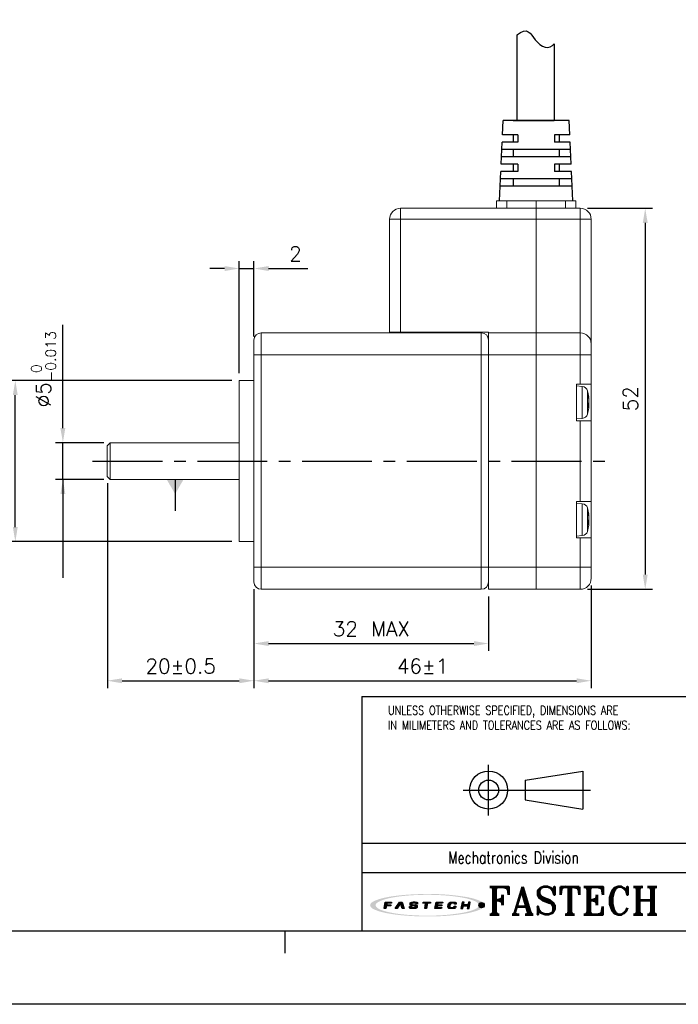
# Model space of a CAD drawing. Header units: millimetres. Extents: x 0 to 297, y 0 to 210.
# Tile 2 of 4: x 112 to 202, y 0 to 134. Entities that reach past the tile are written whole.
import ezdxf

# ---------------------------------------------------------------- set-up
doc = ezdxf.new("R2010")
doc.units = ezdxf.units.MM
doc.header["$PDSIZE"] = -1
doc.linetypes.add('CENTER2', pattern=[28.575, 19.05, -3.175, 3.175, -3.175])
for name, color, linetype in [('LAYER_2', 1, 'Continuous'), ('LAYER_4', 3, 'Continuous'), ('SHEET', 1, 'Continuous')]:
    doc.layers.add(name, color=color, linetype=linetype)
doc.styles.add('SHEET1', font='ROMANS.SHX', dxfattribs={"width": 0.8, "height": 3})
doc.styles.add('SHEET3', font='ROMANT.SHX', dxfattribs={"height": 3})
doc.styles.get("Standard").update_dxf_attribs({"font": 'txt.shx', "bigfont": 'whgtxt.shx'})
doc.dimstyles.new('ISO-25', dxfattribs={"dimtxt": 2.5, "dimasz": 2.5, "dimexe": 1.25, "dimexo": 0.625, "dimtad": 1, "dimtxsty": 'Standard', "dimcen": 2.5, "dimadec": 0, "dimazin": 0, "dimtfac": 1, "dimtmove": 0, "dimatfit": 3, "dimfxl": 0, "dimarcsym": 0})

# ---------------------------------------------------------------- blocks, each defined once
blk = doc.blocks.new('AI9-BLK2')
at = {"layer": 'LAYER_4'}
h = blk.add_hatch(color=12, dxfattribs=at)
edge = h.paths.add_edge_path()
edge.add_spline(control_points=[(66.5, 0), (66.5, -3.5), (61.3, -5.3), (58.7, -6.3), (52, -8.8), (44.8, -10), (37.7, -11), (17.3, -13.9), (-3.7, -14.1), (-24.3, -12.5), (-32.9, -11.8), (-41.6, -10.8), (-50, -8.9), (-54.9, -7.7), (-60.6, -6.4), (-64.7, -3.2), (-73, 3.4), (-52.4, 8.3), (-49.2, 9), (-40.6, 10.9), (-31.8, 11.9), (-23.1, 12.6), (-12.4, 13.4), (-1.5, 13.6), (9.2, 13.3), (19.1, 13), (29, 12.3), (38.8, 10.9), (45.7, 9.9), (52.7, 8.7), (59.3, 6.1), (61.8, 5.2), (66.5, 3.3), (66.5, 0), (66.6, -0.8), (73.6, -0.7), (73.6, 0), (73.5, 3.5), (68.7, 5.4), (66.1, 6.4), (59.6, 9), (52.6, 10.3), (45.8, 11.3), (24.9, 14.6), (3.4, 15.1), (-17.7, 14), (-27.4, 13.6), (-37.2, 12.7), (-46.8, 11.2), (-53.5, 10.1), (-60.4, 8.7), (-66.7, 6.1), (-69.1, 5.1), (-73.9, 3.1), (-73.6, -0.3), (-73.4, -3.7), (-68.1, -5.6), (-65.5, -6.6), (-58.9, -9.2), (-51.8, -10.4), (-44.8, -11.5), (-35, -13), (-25, -13.7), (-15.1, -14.2), (5.8, -15), (27.1, -14.4), (47.8, -11), (54.2, -9.9), (60.6, -8.6), (66.6, -6.1), (69.1, -5.1), (73.5, -3.2), (73.6, 0), (73.6, 0.8), (66.6, 0.9), (66.5, 0)], knot_values=[0, 0, 0, 0, 1, 1, 1, 2, 2, 2, 3, 3, 3, 4, 4, 4, 5, 5, 5, 6, 6, 6, 7, 7, 7, 8, 8, 8, 9, 9, 9, 10, 10, 10, 11, 11, 11, 12, 12, 12, 13, 13, 13, 14, 14, 14, 15, 15, 15, 16, 16, 16, 17, 17, 17, 18, 18, 18, 19, 19, 19, 20, 20, 20, 21, 21, 21, 22, 22, 22, 23, 23, 23, 24, 24, 24, 25, 25, 25, 25], degree=3, periodic=0)
blk = doc.blocks.new('AI9-BLK1')
at = {"layer": 'LAYER_4', "color": 7}
blk.add_blockref('AI9-BLK2', (0, 0), dxfattribs=at)
blk = doc.blocks.new('AI9-BLK3')
at = {"layer": 'LAYER_2'}
for points in [[(-55.6, -4.3), (-54.1, 4.2), (-45.8, 4.1), (-46, 2.8), (-51.9, 2.8), (-52.2, 0.7), (-46.8, 0.6), (-47, -0.8), (-52.4, -0.8), (-53.1, -4.3)], [(-41.4, -4.2), (-35.7, 4.2), (-32.1, 4.2), (-29.5, -4.1), (-32.2, -4.1), (-34.2, 2.7), (-38.7, -4.2)], [(-5.3, 4.2), (4.3, 4.1), (4.1, 2.7), (0.4, 2.7), (-0.8, -4.2), (-3.2, -4.2), (-2.1, 2.7), (-5.6, 2.7)], [(11.4, 4.2), (20, 4.1), (19.8, 2.8), (13.7, 2.8), (13.4, 0.8), (19, 0.7), (18.8, -0.6), (13.1, -0.6), (12.7, -2.7), (18.7, -2.8), (18.5, -4.2), (9.9, -4.2)], [(45, 4.2), (43.5, -4.1), (46, -4.2), (46.6, -0.6), (52.3, -0.7), (51.7, -4.2), (54.1, -4.2), (55.6, 4.2), (53.1, 4.2), (52.5, 0.8), (46.9, 0.8), (47.5, 4.2)]]:
    blk.add_hatch(color=12, dxfattribs=at).paths.add_polyline_path(points)
h = blk.add_hatch(color=12, dxfattribs=at)
edge = h.paths.add_edge_path()
edge.add_spline(control_points=[(-15.2, -1.5), (-15.2, -2.9), (-16.3, -2.9), (-17.5, -2.9), (-17.7, -2.9), (-18.2, -2.9), (-18.5, -2.9), (-20, -2.9), (-20.4, -2.7), (-20.4, -2.1), (-20.4, -1.9), (-20.4, -1.4), (-20.4, -1.4), (-20.4, -1.4), (-22.9, -1.4), (-22.9, -1.4), (-22.9, -1.4), (-22.9, -2.3), (-22.9, -2.5), (-22.9, -3.9), (-21.3, -4.3), (-19.8, -4.3), (-19.5, -4.3), (-17.1, -4.3), (-16.9, -4.3), (-14.1, -4.3), (-12.8, -3.1), (-12.8, -1.8), (-12.8, -1.7), (-12.8, -1.1), (-12.8, -1), (-12.8, 0.2), (-14.1, 0.7), (-16.1, 0.7), (-16.3, 0.7), (-17.5, 0.7), (-17.7, 0.7), (-19.1, 0.7), (-19.7, 0.9), (-19.6, 1.9), (-19.5, 2.9), (-18.4, 2.9), (-17.8, 2.9), (-17.6, 2.9), (-16.5, 2.9), (-16.2, 2.9), (-15, 2.9), (-14.8, 2.6), (-14.8, 2.3), (-14.8, 2.1), (-14.9, 1.7), (-14.9, 1.7), (-14.9, 1.7), (-12.3, 1.6), (-12.3, 1.6), (-12.3, 1.6), (-12.3, 2.6), (-12.3, 2.8), (-12.3, 3.9), (-14.1, 4.3), (-15.7, 4.3), (-16.8, 4.3), (-17.9, 4.3), (-18.2, 4.3), (-20.4, 4.3), (-22, 3.6), (-22.1, 2), (-22.1, 1.8), (-22.1, 1.3), (-22.1, 1.1), (-22.2, -0.1), (-20.7, -0.6), (-19.2, -0.6), (-19, -0.6), (-17.3, -0.7), (-17.1, -0.7), (-15.5, -0.7), (-15.2, -1.1), (-15.2, -1.5)], knot_values=[0, 0, 0, 0, 1, 1, 1, 2, 2, 2, 3, 3, 3, 4, 4, 4, 5, 5, 5, 6, 6, 6, 7, 7, 7, 8, 8, 8, 9, 9, 9, 10, 10, 10, 11, 11, 11, 12, 12, 12, 13, 13, 13, 14, 14, 14, 15, 15, 15, 16, 16, 16, 17, 17, 17, 18, 18, 18, 19, 19, 19, 20, 20, 20, 21, 21, 21, 22, 22, 22, 23, 23, 23, 24, 24, 24, 25, 25, 25, 26, 26, 26, 26], degree=3, periodic=0)
h = blk.add_hatch(color=12, dxfattribs=at)
edge = h.paths.add_edge_path()
edge.add_spline(control_points=[(35, 1.4), (35, 1.4), (37.4, 1.4), (37.4, 1.4), (37.4, 1.4), (37.5, 2), (37.5, 2.4), (37.5, 3.1), (37.3, 4.2), (34.5, 4.2), (34.2, 4.2), (32.2, 4.2), (31.6, 4.2), (28.5, 4.3), (27.4, 2.7), (27.2, 1.5), (27.1, 1), (26.8, -0.6), (26.7, -1.2), (26.5, -2.6), (26.6, -4.3), (30.1, -4.3), (30.5, -4.3), (31.7, -4.3), (32.2, -4.3), (34.9, -4.3), (36.6, -4), (36.9, -2.3), (36.9, -1.9), (37, -1.1), (37, -1.1), (37, -1.1), (34.6, -1.1), (34.6, -1.1), (34.6, -1.1), (34.6, -1.6), (34.6, -1.7), (34.4, -2.5), (33.8, -2.8), (32.5, -2.8), (32.2, -2.8), (31.2, -2.8), (30.8, -2.8), (29.4, -2.8), (29.1, -2.3), (29.2, -1.4), (29.2, -1), (29.5, 0.7), (29.5, 1.1), (29.8, 2.5), (30.7, 2.8), (31.7, 2.8), (32.2, 2.8), (33.4, 2.8), (33.7, 2.8), (34.7, 2.8), (35.1, 2.5), (35.1, 1.9), (35, 1.7), (35, 1.4), (35, 1.4)], knot_values=[0, 0, 0, 0, 1, 1, 1, 2, 2, 2, 3, 3, 3, 4, 4, 4, 5, 5, 5, 6, 6, 6, 7, 7, 7, 8, 8, 8, 9, 9, 9, 10, 10, 10, 11, 11, 11, 12, 12, 12, 13, 13, 13, 14, 14, 14, 15, 15, 15, 16, 16, 16, 17, 17, 17, 18, 18, 18, 19, 19, 19, 20, 20, 20, 20], degree=3, periodic=0)
at = {"layer": 'LAYER_2', "color": 12}
for points in [[(-55.6, -4.3), (-54.1, 4.2), (-45.8, 4.1), (-46, 2.8), (-51.9, 2.8), (-52.2, 0.7), (-46.8, 0.6), (-47, -0.8), (-52.4, -0.8), (-53.1, -4.3)], [(-41.4, -4.2), (-35.7, 4.2), (-32.1, 4.2), (-29.5, -4.1), (-32.2, -4.1), (-34.2, 2.7), (-38.7, -4.2)], [(-5.3, 4.2), (4.3, 4.1), (4.1, 2.7), (0.4, 2.7), (-0.8, -4.2), (-3.2, -4.2), (-2.1, 2.7), (-5.6, 2.7)], [(11.4, 4.2), (20, 4.1), (19.8, 2.8), (13.7, 2.8), (13.4, 0.8), (19, 0.7), (18.8, -0.6), (13.1, -0.6), (12.7, -2.7), (18.7, -2.8), (18.5, -4.2), (9.9, -4.2)], [(45, 4.2), (43.5, -4.1), (46, -4.2), (46.6, -0.6), (52.3, -0.7), (51.7, -4.2), (54.1, -4.2), (55.6, 4.2), (53.1, 4.2), (52.5, 0.8), (46.9, 0.8), (47.5, 4.2)]]:
    blk.add_lwpolyline(points, close=True, dxfattribs=at)
for points, knots in [([(-15.2, -1.5), (-15.2, -2.9), (-16.3, -2.9), (-17.5, -2.9), (-17.7, -2.9), (-18.2, -2.9), (-18.5, -2.9), (-20, -2.9), (-20.4, -2.7), (-20.4, -2.1), (-20.4, -1.9), (-20.4, -1.4), (-20.4, -1.4), (-20.4, -1.4), (-22.9, -1.4), (-22.9, -1.4), (-22.9, -1.4), (-22.9, -2.3), (-22.9, -2.5), (-22.9, -3.9), (-21.3, -4.3), (-19.8, -4.3), (-19.5, -4.3), (-17.1, -4.3), (-16.9, -4.3), (-14.1, -4.3), (-12.8, -3.1), (-12.8, -1.8), (-12.8, -1.7), (-12.8, -1.1), (-12.8, -1), (-12.8, 0.2), (-14.1, 0.7), (-16.1, 0.7), (-16.3, 0.7), (-17.5, 0.7), (-17.7, 0.7), (-19.1, 0.7), (-19.7, 0.9), (-19.6, 1.9), (-19.5, 2.9), (-18.4, 2.9), (-17.8, 2.9), (-17.6, 2.9), (-16.5, 2.9), (-16.2, 2.9), (-15, 2.9), (-14.8, 2.6), (-14.8, 2.3), (-14.8, 2.1), (-14.9, 1.7), (-14.9, 1.7), (-14.9, 1.7), (-12.3, 1.6), (-12.3, 1.6), (-12.3, 1.6), (-12.3, 2.6), (-12.3, 2.8), (-12.3, 3.9), (-14.1, 4.3), (-15.7, 4.3), (-16.8, 4.3), (-17.9, 4.3), (-18.2, 4.3), (-20.4, 4.3), (-22, 3.6), (-22.1, 2), (-22.1, 1.8), (-22.1, 1.3), (-22.1, 1.1), (-22.2, -0.1), (-20.7, -0.6), (-19.2, -0.6), (-19, -0.6), (-17.3, -0.7), (-17.1, -0.7), (-15.5, -0.7), (-15.2, -1.1), (-15.2, -1.5)], [0, 0, 0, 0, 1, 1, 1, 2, 2, 2, 3, 3, 3, 4, 4, 4, 5, 5, 5, 6, 6, 6, 7, 7, 7, 8, 8, 8, 9, 9, 9, 10, 10, 10, 11, 11, 11, 12, 12, 12, 13, 13, 13, 14, 14, 14, 15, 15, 15, 16, 16, 16, 17, 17, 17, 18, 18, 18, 19, 19, 19, 20, 20, 20, 21, 21, 21, 22, 22, 22, 23, 23, 23, 24, 24, 24, 25, 25, 25, 26, 26, 26, 26]), ([(35, 1.4), (35, 1.4), (37.4, 1.4), (37.4, 1.4), (37.4, 1.4), (37.5, 2), (37.5, 2.4), (37.5, 3.1), (37.3, 4.2), (34.5, 4.2), (34.2, 4.2), (32.2, 4.2), (31.6, 4.2), (28.5, 4.3), (27.4, 2.7), (27.2, 1.5), (27.1, 1), (26.8, -0.6), (26.7, -1.2), (26.5, -2.6), (26.6, -4.3), (30.1, -4.3), (30.5, -4.3), (31.7, -4.3), (32.2, -4.3), (34.9, -4.3), (36.6, -4), (36.9, -2.3), (36.9, -1.9), (37, -1.1), (37, -1.1), (37, -1.1), (34.6, -1.1), (34.6, -1.1), (34.6, -1.1), (34.6, -1.6), (34.6, -1.7), (34.4, -2.5), (33.8, -2.8), (32.5, -2.8), (32.2, -2.8), (31.2, -2.8), (30.8, -2.8), (29.4, -2.8), (29.1, -2.3), (29.2, -1.4), (29.2, -1), (29.5, 0.7), (29.5, 1.1), (29.8, 2.5), (30.7, 2.8), (31.7, 2.8), (32.2, 2.8), (33.4, 2.8), (33.7, 2.8), (34.7, 2.8), (35.1, 2.5), (35.1, 1.9), (35, 1.7), (35, 1.4), (35, 1.4)], [0, 0, 0, 0, 1, 1, 1, 2, 2, 2, 3, 3, 3, 4, 4, 4, 5, 5, 5, 6, 6, 6, 7, 7, 7, 8, 8, 8, 9, 9, 9, 10, 10, 10, 11, 11, 11, 12, 12, 12, 13, 13, 13, 14, 14, 14, 15, 15, 15, 16, 16, 16, 17, 17, 17, 18, 18, 18, 19, 19, 19, 20, 20, 20, 20])]:
    blk.add_open_spline(points, degree=3, knots=knots, dxfattribs=at)
blk = doc.blocks.new('*D185')
at = {"color": 8, "lineweight": -2}
for p, q in [((141.28, 85.14), (110.73, 85.14)), ((111.73, 65.14), (111.73, 83.14)), ((141.28, 63.14), (110.73, 63.14))]:
    blk.add_line(p, q, dxfattribs=at)
at = {"color": 8}
for points in [[(111.39, 83.14), (112.06, 83.14), (111.73, 85.14)], [(111.39, 65.14), (112.06, 65.14), (111.73, 63.14)]]:
    blk.add_solid(points, dxfattribs=at)
at = {"layer": 'Defpoints', "color": 0}
for p in [(111.73, 85.14), (142.28, 85.14), (142.28, 63.14)]:
    blk.add_point(p, dxfattribs=at)
at = {"color": 3, "insert": (109.09, 74.14), "char_height": 2, "attachment_point": 5, "rotation": 90}
blk.add_mtext('\\A1;%%C22{\\H1.400000;\\S 0^ -0.05;}', dxfattribs=at)
blk = doc.blocks.new('*D186')
at = {"color": 8, "lineweight": -2}
for p, q in [((118.22, 78.64), (118.22, 92.71)), ((123.78, 76.64), (117.22, 76.64)), ((118.22, 71.64), (118.22, 76.64)), ((123.78, 71.64), (117.22, 71.64)), ((118.22, 69.64), (118.22, 67.64))]:
    blk.add_line(p, q, dxfattribs=at)
at = {"color": 8}
for points in [[(117.88, 78.64), (118.55, 78.64), (118.22, 76.64)], [(117.88, 69.64), (118.55, 69.64), (118.22, 71.64)]]:
    blk.add_solid(points, dxfattribs=at)
at = {"layer": 'Defpoints', "color": 0}
for p in [(118.22, 76.64), (124.78, 76.64), (124.78, 71.64)]:
    blk.add_point(p, dxfattribs=at)
at = {"color": 3, "insert": (115.58, 86.67), "char_height": 2, "attachment_point": 5, "rotation": 90}
blk.add_mtext('\\A1;%%C5{\\H1.400000;\\S 0^ -0.013;}', dxfattribs=at)
blk = doc.blocks.new('*D187')
at = {"color": 8, "lineweight": -2}
for p, q in [((124.28, 71.14), (124.28, 43.16)), ((144.28, 56.64), (144.28, 43.16)), ((126.28, 44.16), (142.28, 44.16))]:
    blk.add_line(p, q, dxfattribs=at)
at = {"color": 8}
for points in [[(126.28, 44.49), (126.28, 43.82), (124.28, 44.16)], [(142.28, 44.49), (142.28, 43.82), (144.28, 44.16)]]:
    blk.add_solid(points, dxfattribs=at)
at = {"layer": 'Defpoints', "color": 0}
for p in [(124.28, 72.14), (144.28, 57.64), (144.28, 44.16)]:
    blk.add_point(p, dxfattribs=at)
at = {"color": 3, "insert": (134.28, 46.16), "char_height": 2, "attachment_point": 5}
blk.add_mtext('\\A1;20±0.5', dxfattribs=at)
blk = doc.blocks.new('*D188')
at = {"color": 8, "lineweight": -2}
for p, q in [((144.28, 56.64), (144.28, 48.24)), ((176.28, 55.64), (176.28, 48.24)), ((146.28, 49.24), (174.28, 49.24))]:
    blk.add_line(p, q, dxfattribs=at)
at = {"color": 8}
for points in [[(146.28, 49.57), (146.28, 48.9), (144.28, 49.24)], [(174.28, 49.57), (174.28, 48.9), (176.28, 49.24)]]:
    blk.add_solid(points, dxfattribs=at)
at = {"layer": 'Defpoints', "color": 0}
for p in [(144.28, 57.64), (176.28, 56.64), (176.28, 49.24)]:
    blk.add_point(p, dxfattribs=at)
at = {"color": 3, "insert": (160.28, 51.24), "char_height": 2, "attachment_point": 5}
blk.add_mtext('\\A1;32 MAX', dxfattribs=at)
blk = doc.blocks.new('*D189')
at = {"color": 8, "lineweight": -2}
for p, q in [((142.28, 86.14), (142.28, 101.42)), ((144.28, 91.14), (144.28, 101.42)), ((140.28, 100.42), (138.28, 100.42)), ((142.28, 100.42), (144.28, 100.42)), ((146.28, 100.42), (151.61, 100.42))]:
    blk.add_line(p, q, dxfattribs=at)
at = {"color": 8}
for points in [[(140.28, 100.75), (140.28, 100.08), (142.28, 100.42)], [(146.28, 100.75), (146.28, 100.08), (144.28, 100.42)]]:
    blk.add_solid(points, dxfattribs=at)
at = {"layer": 'Defpoints', "color": 0}
for p in [(144.28, 100.42), (144.28, 90.14), (142.28, 85.14)]:
    blk.add_point(p, dxfattribs=at)
at = {"color": 3, "insert": (149.94, 102.42), "char_height": 2, "attachment_point": 5}
blk.add_mtext('\\A1;2', dxfattribs=at)
blk = doc.blocks.new('*D190')
at = {"color": 8, "lineweight": -2}
for p, q in [((144.28, 56.64), (144.28, 43.16)), ((190.28, 57.14), (190.28, 43.16)), ((146.28, 44.16), (188.28, 44.16))]:
    blk.add_line(p, q, dxfattribs=at)
at = {"color": 8}
for points in [[(146.28, 44.49), (146.28, 43.82), (144.28, 44.16)], [(188.28, 44.49), (188.28, 43.82), (190.28, 44.16)]]:
    blk.add_solid(points, dxfattribs=at)
at = {"layer": 'Defpoints', "color": 0}
for p in [(190.28, 58.14), (144.28, 57.64), (190.28, 44.16)]:
    blk.add_point(p, dxfattribs=at)
at = {"color": 3, "insert": (167.28, 46.16), "char_height": 2, "attachment_point": 5}
blk.add_mtext('\\A1;46±1', dxfattribs=at)
blk = doc.blocks.new('*D191')
at = {"color": 8, "lineweight": -2}
for p, q in [((189.78, 108.64), (198.64, 108.64)), ((197.64, 106.64), (197.64, 58.64)), ((189.78, 56.64), (198.64, 56.64))]:
    blk.add_line(p, q, dxfattribs=at)
at = {"color": 8}
for points in [[(197.31, 106.64), (197.98, 106.64), (197.64, 108.64)], [(197.31, 58.64), (197.98, 58.64), (197.64, 56.64)]]:
    blk.add_solid(points, dxfattribs=at)
at = {"layer": 'Defpoints', "color": 0}
for p in [(188.78, 108.64), (188.78, 56.64), (197.64, 56.64)]:
    blk.add_point(p, dxfattribs=at)
at = {"color": 3, "insert": (195.64, 82.64), "char_height": 2, "attachment_point": 5, "rotation": 90}
blk.add_mtext('\\A1;52', dxfattribs=at)

msp = doc.modelspace()

# ---------------------------------------------------------------- hatches: boundary and pattern name
h = msp.add_hatch(color=1)
edge = h.paths.add_edge_path()
edge.add_arc((175.3273, 13.5263), 0.3631, 0, 360)

# ---------------------------------------------------------------- linework, layer by layer
at = {"color": 0}
for p, q in [((180.1326, 132.281), (180.2202, 132.3639)), ((180.2202, 132.3639), (180.6244, 132.6506)), ((180.6244, 132.6506), (181.0336, 132.8284)), ((181.0336, 132.8284), (181.4193, 132.8511)), ((181.4193, 132.8511), (181.6861, 132.7416)), ((181.6861, 132.7416), (181.9318, 132.5395)), ((181.9318, 132.5395), (182.1665, 132.2719)), ((182.1665, 132.2719), (182.4005, 131.966)), ((182.4005, 131.966), (182.6448, 131.6488)), ((182.6448, 131.6488), (182.9546, 131.2946)), ((182.9546, 131.2946), (183.2873, 130.9869)), ((183.2873, 130.9869), (183.6363, 130.7501)), ((183.6363, 130.7501), (183.9967, 130.6085)), ((183.9967, 130.6085), (184.3628, 130.5868)), ((184.3628, 130.5868), (184.6783, 130.6765)), ((184.6783, 130.6765), (184.9839, 130.8507)), ((184.9839, 130.8507), (185.245, 131.0653))]:
    msp.add_line(p, q, dxfattribs=at)
for p, q in [((180.1326, 132.281), (180.1326, 120.641)), ((185.245, 131.0653), (185.245, 120.641)), ((178.1858, 118.641), (178.2767, 120.641)), ((187.2767, 120.641), (178.2767, 120.641)), ((184.9267, 120.641), (179.6267, 120.641)), ((185.3329, 120.641), (180.0447, 120.641)), ((180.1326, 120.641), (185.245, 120.641)), ((182.7329, 120.641), (184.9267, 120.641)), ((187.3676, 118.641), (187.2767, 120.641)), ((180.2767, 118.641), (178.1858, 118.641)), ((180.2767, 118.641), (178.1858, 118.641)), ((179.6267, 118.641), (179.6267, 117.641)), ((180.2767, 118.641), (180.2767, 117.641)), ((187.3676, 118.641), (185.2767, 118.641)), ((185.2767, 118.641), (185.2767, 117.641)), ((185.9267, 118.641), (185.9267, 117.641)), ((178.004, 114.641), (178.1403, 117.641)), ((180.2767, 117.641), (178.1403, 117.641)), ((180.2767, 117.641), (178.1403, 117.641)), ((187.413, 117.641), (185.2767, 117.641)), ((187.5494, 114.641), (187.413, 117.641)), ((187.504, 115.641), (178.0494, 115.641)), ((187.4585, 116.641), (178.0949, 116.641)), ((179.6267, 116.641), (179.6267, 115.641)), ((185.9267, 116.641), (185.9267, 115.641)), ((180.2767, 114.641), (178.004, 114.641)), ((179.6267, 114.641), (179.6267, 113.641)), ((180.2767, 114.641), (180.2767, 113.641)), ((187.5494, 114.641), (185.2767, 114.641)), ((185.2767, 114.641), (185.2767, 113.641)), ((185.9267, 114.641), (185.9267, 113.641)), ((177.7767, 109.641), (177.9585, 113.641)), ((180.2767, 113.641), (177.9585, 113.641)), ((187.5949, 113.641), (185.2767, 113.641)), ((187.7767, 109.641), (187.5949, 113.641)), ((187.6858, 111.641), (177.8676, 111.641)), ((187.6403, 112.641), (177.913, 112.641)), ((179.6267, 112.641), (179.6267, 111.641)), ((185.9267, 112.641), (185.9267, 111.641))]:
    msp.add_line(p, q)
at = {"lineweight": 35}
msp.add_line((179.6267, 120.641), (182.7329, 120.641), dxfattribs=at)
at = {"color": 7, "linetype": 'Continuous', "lineweight": 15}
for p, q in [((177.3767, 109.641), (177.3767, 108.641)), ((177.3767, 109.641), (178.7767, 109.641)), ((178.7767, 109.641), (178.7767, 108.641)), ((178.7767, 109.641), (182.7767, 109.641)), ((182.7767, 109.641), (186.7767, 109.641)), ((182.7767, 109.641), (182.7767, 108.641)), ((186.7767, 108.641), (186.7767, 109.641)), ((186.7767, 109.641), (188.1767, 109.641)), ((188.1767, 108.641), (188.1767, 109.641)), ((164.2767, 107.141), (164.2767, 108.641)), ((164.2767, 108.641), (182.7767, 108.641)), ((182.7767, 108.641), (188.7767, 108.641)), ((182.7767, 107.141), (182.7767, 108.641)), ((188.7767, 108.641), (188.7767, 107.141)), ((162.7767, 107.141), (164.2767, 107.141)), ((162.7767, 91.741), (162.7767, 107.141)), ((164.2767, 107.141), (164.2767, 91.741)), ((182.7767, 107.141), (164.2767, 107.141)), ((188.7767, 107.141), (182.7767, 107.141)), ((182.7767, 91.641), (182.7767, 107.141)), ((188.7767, 91.641), (188.7767, 107.141)), ((190.2767, 107.141), (188.7767, 107.141)), ((190.2767, 107.141), (190.2767, 90.141)), ((145.2767, 88.641), (145.2767, 91.641)), ((145.2767, 91.641), (175.2767, 91.641)), ((164.2767, 91.741), (162.7767, 91.741)), ((176.2767, 91.741), (164.2767, 91.741)), ((165.2767, 91.741), (165.2767, 91.641)), ((175.2767, 88.641), (175.2767, 91.641)), ((176.2767, 91.641), (176.2767, 91.741)), ((182.7767, 91.641), (176.2767, 91.641)), ((176.2767, 88.641), (176.2767, 91.641)), ((182.7767, 88.641), (182.7767, 91.641)), ((182.7767, 91.641), (188.7767, 91.641)), ((188.7767, 88.641), (188.7767, 91.641)), ((144.2767, 90.641), (144.2767, 88.641)), ((190.2767, 90.141), (190.2767, 88.641)), ((144.2767, 59.641), (144.2767, 88.641)), ((145.2767, 88.641), (144.2767, 88.641)), ((175.2767, 88.641), (145.2767, 88.641)), ((145.2767, 88.641), (145.2767, 59.641)), ((175.2767, 59.641), (175.2767, 88.641)), ((176.2767, 88.641), (175.2767, 88.641)), ((182.7767, 88.641), (176.2767, 88.641)), ((176.2767, 88.641), (176.2767, 59.641)), ((182.7767, 88.641), (182.7767, 59.641)), ((182.7767, 88.641), (188.7767, 88.641)), ((188.7767, 88.641), (190.2767, 88.641)), ((188.7767, 84.641), (188.7767, 88.641)), ((190.2767, 88.641), (190.2767, 84.641)), ((144.2767, 85.141), (142.2767, 85.141)), ((142.2767, 85.141), (142.2767, 63.141)), ((188.2767, 84.641), (188.7767, 84.641)), ((188.2767, 84.641), (188.2767, 79.641)), ((189.0587, 84.3226), (188.2767, 84.391)), ((190.2767, 84.641), (188.7767, 84.641)), ((190.2767, 79.641), (190.2767, 84.641)), ((189.9438, 82.6184), (189.9438, 82.7658)), ((189.9438, 82.5474), (189.9438, 82.1923)), ((189.9438, 81.7347), (189.9438, 82.0897)), ((189.9438, 81.7347), (189.8417, 81.7422)), ((189.9438, 81.6637), (189.8417, 81.6668)), ((189.9361, 81.6636), (189.9438, 81.7347)), ((189.9438, 81.6637), (189.9438, 81.5162)), ((188.2767, 79.891), (189.0587, 79.9594)), ((188.2767, 79.641), (188.7767, 79.641)), ((188.7767, 68.641), (188.7767, 79.641)), ((188.7767, 79.641), (190.2767, 79.641)), ((190.2767, 79.641), (190.2767, 68.641)), ((124.6767, 76.641), (124.2767, 76.241)), ((142.2767, 76.641), (124.6767, 76.641)), ((124.6767, 76.641), (124.6767, 71.641)), ((124.2767, 72.041), (124.2767, 76.241)), ((124.2767, 72.041), (124.6767, 71.641)), ((124.6767, 71.641), (142.2767, 71.641)), ((188.2767, 68.641), (188.7767, 68.641)), ((188.2767, 68.641), (188.2767, 63.641)), ((190.2767, 68.641), (188.7767, 68.641)), ((190.2767, 63.641), (190.2767, 68.641)), ((189.0587, 68.3226), (188.2767, 68.391)), ((189.9438, 66.6184), (189.9438, 66.7658)), ((189.9438, 66.5474), (189.9438, 66.1923)), ((189.9438, 65.7347), (189.9438, 66.0897)), ((189.9438, 65.7347), (189.8417, 65.7422)), ((189.9438, 65.6637), (189.8417, 65.6668)), ((189.9361, 65.6636), (189.9438, 65.7347)), ((189.9438, 65.6637), (189.9438, 65.5162)), ((188.2767, 63.891), (189.0587, 63.9594)), ((188.2767, 63.641), (188.7767, 63.641)), ((188.7767, 59.641), (188.7767, 63.641)), ((188.7767, 63.641), (190.2767, 63.641)), ((190.2767, 63.641), (190.2767, 59.641)), ((142.2767, 63.141), (144.2767, 63.141)), ((144.2767, 59.641), (145.2767, 59.641)), ((144.2767, 59.641), (144.2767, 57.641)), ((145.2767, 59.641), (175.2767, 59.641)), ((145.2767, 56.641), (145.2767, 59.641)), ((175.2767, 59.641), (176.2767, 59.641)), ((175.2767, 56.641), (175.2767, 59.641)), ((182.7767, 59.641), (176.2767, 59.641)), ((176.2767, 56.641), (176.2767, 59.641)), ((182.7767, 59.641), (188.7767, 59.641)), ((182.7767, 56.641), (182.7767, 59.641)), ((188.7767, 56.641), (188.7767, 59.641)), ((188.7767, 59.641), (190.2767, 59.641)), ((190.2767, 59.641), (190.2767, 58.141)), ((175.2767, 56.641), (145.2767, 56.641)), ((182.7767, 56.641), (176.2767, 56.641)), ((182.7767, 56.641), (188.7767, 56.641))]:
    msp.add_line(p, q, dxfattribs=at)
at = {"color": 8, "linetype": 'Continuous', "lineweight": 15}
for p, q in [((189.0587, 84.3226), (189.0587, 84.1573)), ((189.0587, 84.1573), (189.0587, 79.9594)), ((189.7601, 83.7387), (189.7601, 83.6176)), ((189.7601, 83.6176), (189.7601, 80.5434)), ((189.0587, 68.3226), (189.0587, 68.1573)), ((189.0587, 68.1573), (189.0587, 63.9594)), ((189.7601, 67.7387), (189.7601, 67.6176)), ((189.7601, 67.6176), (189.7601, 64.5434))]:
    msp.add_line(p, q, dxfattribs=at)
at = {"color": 1, "linetype": 'CENTER2', "ltscale": 0.5}
msp.add_line((122.2767, 74.141), (192.2767, 74.141), dxfattribs=at)
at = {"color": 4}
msp.add_line((148.5, 10), (148.5, 7), dxfattribs=at)
at = {"color": 6}
msp.add_lwpolyline([(0, 210), (297, 210), (297, 0), (0, 0)], close=True, dxfattribs=at)
at = {"color": 4}
msp.add_lwpolyline([(10, 200), (287, 200), (287, 10), (10, 10)], close=True, dxfattribs=at)
at = {"color": 7, "linetype": 'Continuous', "lineweight": 15, "flags": 128}
for points in [[(189.9438, 82.0897), (189.9353, 82.1222), (189.9297, 82.141)], [(189.9438, 81.5162), (189.9353, 81.4377), (189.9297, 81.392)], [(189.9438, 66.0897), (189.9353, 66.1222), (189.9297, 66.141)], [(189.9438, 65.5162), (189.9353, 65.4377), (189.9297, 65.392)]]:
    msp.add_lwpolyline(points, dxfattribs=at)
at = {"color": 1}
msp.add_circle((175.3273, 13.5263), 0.3631, dxfattribs=at)
at = {"color": 7, "linetype": 'Continuous', "lineweight": 15}
for centre, radius, start, end in [((164.2767, 107.141), 1.5, 90, 180), ((188.7767, 107.141), 1.5, 0, 90), ((145.2767, 90.641), 1, 90, 180), ((175.2767, 90.641), 1, 0, 90), ((188.7767, 90.141), 1.5, 0, 90), ((188.9889, 83.5257), 0.8, 15.442716, 85), ((183.9767, 82.141), 6, 7.171002, 15.442716), ((184.8201, 82.2471), 5.1499, 5.781051, 12.816965), ((188.8997, 83.2803), 0.9483, 353.386966, 6.613034), ((184.8201, 82.0287), 5.1499, 5.781042, 12.817001), ((188.9202, 82.4489), 1.0553, 330.834371, 345.927723), ((183.9767, 82.141), 6, 344.557284, 352.828998), ((184.3073, 81.6703), 5.5407, 357.265561, 2.734439), ((188.9202, 81.9203), 1.0553, 330.834714, 345.927381), ((188.9889, 80.7564), 0.8, 275, 344.557284), ((188.9889, 67.5257), 0.8, 15.442716, 85), ((183.9767, 66.141), 6, 7.171002, 15.442716), ((184.8201, 66.2471), 5.1499, 5.781051, 12.816965), ((188.8997, 67.2803), 0.9483, 353.386966, 6.613034), ((184.8201, 66.0287), 5.1499, 5.781042, 12.817001), ((188.9202, 66.4489), 1.0553, 330.834371, 345.927723), ((184.3073, 65.6703), 5.5407, 357.265561, 2.734439), ((188.9889, 64.7564), 0.8, 275, 344.557284), ((183.9767, 66.141), 6, 344.557284, 352.828998), ((188.9202, 65.9203), 1.0553, 330.834714, 345.927381), ((188.7767, 58.141), 1.5, 270, 0), ((145.2767, 57.641), 1, 180, 270), ((175.2767, 57.641), 1, 270, 0)]:
    msp.add_arc(centre, radius, start, end, dxfattribs=at)
at = {"layer": 'SHEET', "color": 7}
for p, q in [((159, 42), (287, 42)), ((159, 42), (159, 10)), ((159, 22), (204, 22))]:
    msp.add_line(p, q, dxfattribs=at)
at = {"layer": 'SHEET'}
for p, q in [((176.2842, 25.7883), (176.2842, 32.7016)), ((181.284, 30.6029), (189.1232, 31.8375)), ((189.1232, 31.8375), (189.1232, 26.6525)), ((181.284, 30.6029), (181.284, 27.887)), ((172.8275, 29.245), (190.1725, 29.245)), ((181.284, 27.887), (189.1232, 26.6525)), ((159, 18), (287, 18))]:
    msp.add_line(p, q, dxfattribs=at)
for radius in [2.5925, 1.358]:
    msp.add_circle((176.2842, 29.245), radius, dxfattribs=at)

# ---------------------------------------------------------------- block references
at = {"layer": 'LAYER_2', "color": 7, "lineweight": 5, "xscale": 0.1058400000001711, "yscale": 0.1058400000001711, "zscale": 0.1058400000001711}
msp.add_blockref('AI9-BLK3', (167.9037, 13.5118), dxfattribs=at)
at = {"layer": 'LAYER_4', "color": 7, "lineweight": 5, "xscale": 0.1058400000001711, "yscale": 0.1058400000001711, "zscale": 0.1058400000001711}
msp.add_blockref('AI9-BLK1', (167.9122, 13.5237), dxfattribs=at)

# ---------------------------------------------------------------- texts
at = {"layer": 'SHEET'}
for s, height, style, width, p in [('UNLESS OTHERWISE SPECIFIED, DIMENSIONS ARE', 1.2, 'SHEET1', 0.8, (162.555, 39.5229)), ('IN MILIMETERS AND TOLERANCES ARE AS FOLLOWS:', 1.2, 'SHEET1', 0.8, (162.555, 37.4826)), ('Mechatronics Division', 1.65, 'SHEET3', 0.75, (170.7693, 19.1978))]:
    msp.add_text(s, height=height, dxfattribs=dict(at, style=style, width=width)).set_placement(p)
at = {"layer": 'SHEET', "color": 7, "style": 'SHEET3'}
msp.add_text('FASTECH', height=3.75, dxfattribs=at).set_placement((176.105, 12.26))

# ---------------------------------------------------------------- dimensions: what is measured, and where the dimension line sits
dim = msp.add_linear_dim(base=(197.6449, 56.641), p1=(188.7767, 108.641), p2=(188.7767, 56.641), angle=90, dimstyle='ISO-25', override={"dimtxt": 2, "dimasz": 2, "dimexe": 1, "dimexo": 1, "dimgap": 1, "dimdec": 3, "dimzin": 9, "dimdsep": 46, "dimcen": 0, "dimclrd": 8, "dimclre": 8, "dimclrt": 3, "dimadec": 3, "dimazin": 2, "dimtdec": 3, "dimfxl": 0.6, "dimtolj": 1, "dimtzin": 1, "dimarcsym": 1})
dim.commit()
dim.dimension.update_dxf_attribs({"geometry": '*D191', "text_midpoint": (195.6449, 82.641)})
for base, p1, p2, override, picture, middle in [((144.2767, 100.4175), (142.2767, 85.141), (144.2767, 90.141), {"dimtxt": 2, "dimasz": 2, "dimexe": 1, "dimexo": 1, "dimgap": 1, "dimdec": 3, "dimzin": 9, "dimdsep": 46, "dimcen": 0, "dimclrd": 8, "dimclre": 8, "dimclrt": 3, "dimadec": 3, "dimazin": 2, "dimtdec": 3, "dimfxl": 0.6, "dimtolj": 1, "dimtzin": 1, "dimarcsym": 1}, '*D189', (149.9433, 102.4175)), ((144.2767, 44.1565), (124.2767, 72.141), (144.2767, 57.641), {"dimtxt": 2, "dimasz": 2, "dimexe": 1, "dimexo": 1, "dimgap": 1, "dimdec": 3, "dimzin": 9, "dimdsep": 46, "dimcen": 0, "dimclrd": 8, "dimclre": 8, "dimclrt": 3, "dimadec": 3, "dimazin": 2, "dimtol": 1, "dimtp": 0.5, "dimtm": 0.5, "dimtdec": 3, "dimfxl": 0.6, "dimtolj": 1, "dimtzin": 9, "dimarcsym": 1}, '*D187', (134.2767, 46.1565)), ((190.2767, 44.1565), (144.2767, 57.641), (190.2767, 58.141), {"dimtxt": 2, "dimasz": 2, "dimexe": 1, "dimexo": 1, "dimgap": 1, "dimdec": 3, "dimzin": 9, "dimdsep": 46, "dimcen": 0, "dimclrd": 8, "dimclre": 8, "dimclrt": 3, "dimadec": 3, "dimazin": 2, "dimtol": 1, "dimtp": 1, "dimtm": 1, "dimtdec": 3, "dimfxl": 0.6, "dimtolj": 1, "dimtzin": 9, "dimarcsym": 1}, '*D190', (167.2767, 46.1565))]:
    dim = msp.add_linear_dim(base=base, p1=p1, p2=p2, dimstyle='ISO-25', override=override)
    dim.commit()
    dim.dimension.update_dxf_attribs({"geometry": picture, "text_midpoint": middle})
for base, p1, p2, override, picture, middle in [((118.2164, 76.641), (124.7767, 71.641), (124.7767, 76.641), {"dimtxt": 2, "dimasz": 2, "dimexe": 1, "dimexo": 1, "dimgap": 1, "dimdec": 3, "dimzin": 9, "dimdsep": 46, "dimcen": 0, "dimclrd": 8, "dimclre": 8, "dimclrt": 3, "dimadec": 3, "dimazin": 2, "dimtol": 1, "dimlim": 0, "dimtp": 0, "dimtm": 0.013, "dimtfac": 0.7, "dimtdec": 3, "dimfxl": 0.6, "dimtolj": 1, "dimtzin": 9, "dimarcsym": 1}, '*D186', (115.583, 86.6744)), ((111.7264, 85.141), (142.2767, 63.141), (142.2767, 85.141), {"dimtxt": 2, "dimasz": 2, "dimexe": 1, "dimexo": 1, "dimgap": 1, "dimdec": 3, "dimzin": 9, "dimdsep": 46, "dimcen": 0, "dimclrd": 8, "dimclre": 8, "dimclrt": 3, "dimadec": 3, "dimazin": 2, "dimtol": 1, "dimtm": 0.05, "dimtfac": 0.7, "dimtdec": 3, "dimfxl": 0.6, "dimtolj": 1, "dimtzin": 9, "dimarcsym": 1}, '*D185', (109.0931, 74.141))]:
    dim = msp.add_linear_dim(base=base, p1=p1, p2=p2, angle=90, text='%%C<>', dimstyle='ISO-25', override=override)
    dim.commit()
    dim.dimension.update_dxf_attribs({"geometry": picture, "text_midpoint": middle})
dim = msp.add_linear_dim(base=(176.2767, 49.2367), p1=(144.2767, 57.641), p2=(176.2767, 56.641), text='<> MAX', dimstyle='ISO-25', override={"dimtxt": 2, "dimasz": 2, "dimexe": 1, "dimexo": 1, "dimgap": 1, "dimdec": 3, "dimzin": 9, "dimdsep": 46, "dimcen": 0, "dimclrd": 8, "dimclre": 8, "dimclrt": 3, "dimadec": 3, "dimazin": 2, "dimtdec": 3, "dimfxl": 0.6, "dimtolj": 1, "dimtzin": 1, "dimarcsym": 1})
dim.commit()
dim.dimension.update_dxf_attribs({"geometry": '*D188', "text_midpoint": (160.2767, 51.2367)})

# ---------------------------------------------------------------- leaders
for points, override in [([(118.2164, 71.641), (118.2164, 58.2208)], {"dimtxt": 2, "dimasz": 2, "dimexe": 1, "dimexo": 1, "dimgap": 1, "dimtad": 0, "dimdec": 3, "dimzin": 9, "dimdsep": 46, "dimcen": 0, "dimclrd": 8, "dimclre": 8, "dimclrt": 3, "dimadec": 3, "dimazin": 2, "dimtdec": 3, "dimfxl": 0.6, "dimtolj": 1, "dimtzin": 1, "dimarcsym": 1}), ([(133.5267, 71.641), (133.5267, 67.3688)], {"dimtxt": 2, "dimasz": 2, "dimexe": 1, "dimexo": 1, "dimgap": 1, "dimtad": 0, "dimdec": 3, "dimzin": 9, "dimdsep": 46, "dimcen": 0, "dimclrd": 8, "dimclre": 8, "dimclrt": 3, "dimadec": 3, "dimazin": 2, "dimtdec": 3, "dimldrblk": 'DatumFilled', "dimfxl": 0.6, "dimtolj": 1, "dimtzin": 1, "dimarcsym": 1})]:
    msp.add_leader(points, dimstyle='ISO-25', override=override)

doc.saveas('drawing.dxf')
